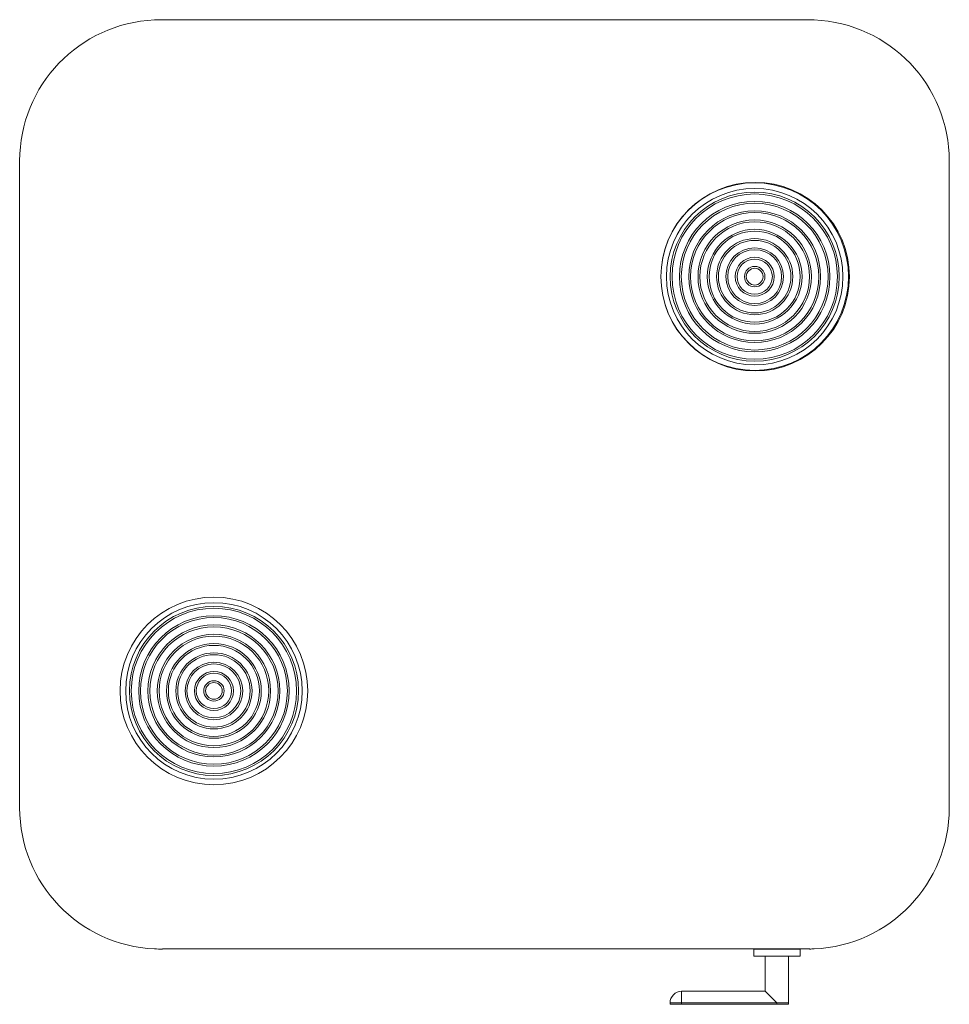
# Model space of a CAD drawing. Header units: millimetres. Extents: x -500 to 500, y -560 to 500.
import ezdxf

# ---------------------------------------------------------------- set-up
doc = ezdxf.new("R2010")
doc.units = ezdxf.units.MM

# ---------------------------------------------------------------- blocks, each defined once
blk = doc.blocks.new('A$C6B7D4F14')
at = {"color": 0, "linetype": 'Continuous', "lineweight": 0}
for p, q in [((350, 500.2), (-350, 500.2)), ((350, 500.2), (-350, 500.2)), ((-350, 500.2), (-350, 500.2)), ((350, 500.2), (350, 500.2)), ((-500.3, 348.2), (-500.3, -348.3)), ((500.2, -348.3), (500.2, 348.2)), ((-346.5, -500.2), (350, -500.2)), ((339.7, -500.3), (289.7, -500.3)), ((289.7, -507.8), (289.7, -500.3)), ((289.7, -507.8), (339.7, -507.8)), ((302.2, -545.8), (302.2, -507.8)), ((327.2, -507.8), (327.2, -558.3)), ((339.7, -500.3), (339.7, -507.8)), ((212.2, -545.8), (302.2, -545.8)), ((302.2, -545.8), (314.7, -558.3)), ((199.7, -558.3), (199.7, -559.8)), ((199.7, -559.8), (212.2, -559.8)), ((212.2, -558.3), (212.2, -559.8)), ((212.2, -558.3), (314.7, -558.3)), ((314.7, -559.8), (212.2, -559.8)), ((314.7, -558.3), (314.7, -559.8)), ((314.7, -559.8), (327.2, -559.8)), ((327.2, -558.3), (327.2, -559.8))]:
    blk.add_line(p, q, dxfattribs=at)
for centre, radius, start, end in [((-348.3, 348.2), 152, 92.5452, 180), ((-348.3, 348.2), 152, 90.6597, 92.5452), ((348.2, 348.2), 152, 87.4548, 89.3403), ((348.2, 348.2), 152, 0, 87.4548), ((291.3, 223.6), 101.5, 360, 180), ((290.8, 223.6), 101, 360, 180), ((290.8, 223.6), 95, 0, 180), ((290.8, 223.6), 91, 0, 180), ((290.8, 223.6), 89, 0, 180), ((290.8, 223.6), 81, 360, 180), ((290.8, 223.6), 79, 0, 180), ((290.8, 223.6), 71, 0, 180), ((290.8, 223.6), 69, 0, 180), ((290.8, 223.6), 61, 360, 180), ((290.8, 223.6), 59, 0, 180), ((290.8, 223.6), 51, 360, 180), ((290.8, 223.6), 49, 0, 180), ((290.8, 223.6), 41, 0, 180), ((290.8, 223.6), 39, 0, 180), ((290.8, 223.6), 31, 360, 180), ((290.8, 223.6), 29, 0, 180), ((290.8, 223.6), 21, 360, 180), ((290.8, 223.6), 19, 0, 180), ((290.8, 223.6), 11, 360, 180), ((290.8, 223.6), 101, 180, 360), ((291.3, 223.6), 101.5, 180, 360), ((290.8, 223.6), 95, 180, 0), ((290.8, 223.6), 91, 180, 360), ((290.8, 223.6), 89, 180, 0), ((290.8, 223.6), 81, 180, 360), ((290.8, 223.6), 79, 180, 0), ((290.8, 223.6), 71, 180, 360), ((290.8, 223.6), 69, 180, 0), ((290.8, 223.6), 61, 180, 360), ((290.8, 223.6), 59, 180, 0), ((290.8, 223.6), 51, 180, 360), ((290.8, 223.6), 49, 180, 0), ((290.8, 223.6), 41, 180, 360), ((290.8, 223.6), 39, 180, 0), ((290.8, 223.6), 31, 180, 0), ((290.8, 223.6), 29, 180, 0), ((290.8, 223.6), 21, 180, 0), ((290.8, 223.6), 19, 180, 0), ((290.8, 223.6), 11, 180, 360), ((290.8, 223.6), 9, 0, 180), ((290.8, 223.6), 9, 180, 0), ((-291.2, -222.4), 101, 360, 180), ((-291.2, -222.4), 95, 0, 180), ((-291.2, -222.4), 91, 360, 180), ((-291.2, -222.4), 89, 0, 180), ((-291.2, -222.4), 81, 360, 180), ((-291.2, -222.4), 79, 0, 180), ((-291.2, -222.4), 71, 360, 180), ((-291.2, -222.4), 69, 0, 180), ((-291.2, -222.4), 61, 0, 180), ((-291.2, -222.4), 59, 0, 180), ((-291.2, -222.4), 51, 360, 180), ((-291.2, -222.4), 49, 0, 180), ((-291.2, -222.4), 41, 360, 180), ((-291.2, -222.4), 39, 0, 180), ((-291.2, -222.4), 31, 360, 180), ((-291.2, -222.4), 29, 0, 180), ((-291.2, -222.4), 21, 360, 180), ((-291.2, -222.4), 19, 0, 180), ((-291.2, -222.4), 11, 360, 180), ((-291.2, -222.4), 101, 180, 360), ((-291.2, -222.4), 95, 180, 0), ((-291.2, -222.4), 91, 180, 360), ((-291.2, -222.4), 89, 180, 0), ((-291.2, -222.4), 81, 180, 0), ((-291.2, -222.4), 79, 180, 0), ((-291.2, -222.4), 71, 180, 360), ((-291.2, -222.4), 69, 180, 0), ((-291.2, -222.4), 61, 180, 360), ((-291.2, -222.4), 59, 180, 0), ((-291.2, -222.4), 51, 180, 360), ((-291.2, -222.4), 49, 180, 0), ((-291.2, -222.4), 41, 180, 360), ((-291.2, -222.4), 39, 180, 0), ((-291.2, -222.4), 31, 180, 360), ((-291.2, -222.4), 29, 180, 0), ((-291.2, -222.4), 21, 180, 360), ((-291.2, -222.4), 19, 180, 0), ((-291.2, -222.4), 11, 180, 0), ((-291.2, -222.4), 9, 0, 180), ((-291.2, -222.4), 9, 180, 0), ((-348.3, -348.3), 152, 180, 267.4548), ((348.2, -348.3), 152, 272.5452, 360), ((-348.3, -348.3), 152, 267.4548, 270.6597), ((348.2, -348.3), 152, 270.6597, 272.5452), ((212.2, -558.3), 12.5, 90, 180)]:
    blk.add_arc(centre, radius, start, end, dxfattribs=at)
for points, knots in [([(212.2, -545.8), (212.2, -545.8), (212.2, -546), (212.2, -547.3), (212.2, -550.1), (212.2, -553.9), (212.2, -556.8), (212.2, -558.3)], [0.4999996, 0.4999996, 0.4999996, 0.4999996, 0.5555556, 0.6666667, 0.7777778, 0.8888889, 1, 1, 1, 1]), ([(212.2, -558.3), (210.7, -558.3), (207.8, -558.3), (204, -558.3), (201.1, -558.3), (199.9, -558.3), (199.7, -558.3), (199.7, -558.3)], [0, 0, 0, 0, 0.1111111, 0.2222222, 0.3333333, 0.4444444, 0.5000004, 0.5000004, 0.5000004, 0.5000004])]:
    blk.add_open_spline(points, degree=3, knots=knots, dxfattribs=at)
blk.add_open_spline([(327.2, -558.3), (327.2, -558.3), (327, -558.3), (326, -558.3), (324.5, -558.3), (322.5, -558.3), (320.1, -558.3), (317.5, -558.3), (315.6, -558.3), (314.7, -558.3)], degree=3, dxfattribs=at)

msp = doc.modelspace()

# ---------------------------------------------------------------- block references
msp.add_blockref('A$C6B7D4F14', (0, 0))

doc.saveas('drawing.dxf')
